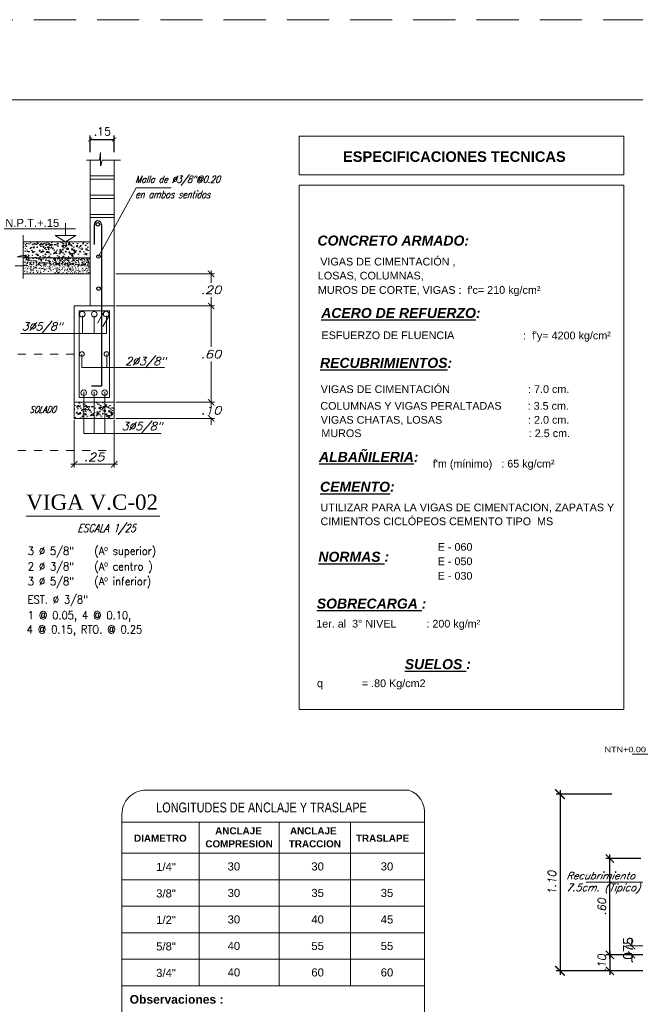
# Model space of a CAD drawing. Header units: metres. Extents: x -11 to 490, y -19 to 215.
# Tile 28 of 73: x 25.92 to 33.59, y 11.65 to 23.91. Entities that reach past the tile are written whole.
import ezdxf
from ezdxf.enums import TextEntityAlignment as Align

# ---------------------------------------------------------------- set-up
doc = ezdxf.new("R2010")
doc.units = ezdxf.units.M
for name, pattern in [('ACAD_ISO02W100', [15, 12, -3]), ('CENTER2', [28.575, 19.05, -3.175, 3.175, -3.175]), ('CONTINUA', [0]), ('DASHED', [19.05, 12.7, -6.35]), ('HIDDEN', [0.375, 0.25, -0.125])]:
    doc.linetypes.add(name, pattern=pattern)
for name, color, linetype in [('Cimentación Corte', 2, 'Continuous'), ('LAYER3', 3, 'Continuous'), ('LAYER5', 5, 'Continuous'), ('LAYER8', 21, 'Continuous'), ('Muros', 4, 'Continuous'), ('VIGAS', 2, 'Continuous'), ('VPORTS', 7, 'Continuous')]:
    doc.layers.add(name, color=color, linetype=linetype)
for name, color, linetype, lineweight in [('LAYER2', 1, 'Continuous', 20), ('Layer4', 4, 'Continuous', 25), ('Lpunt', 1, 'ACAD_ISO02W100', 9), ('MURO OK', 5, 'Continuous', 80), ('Pluma 0.2', 252, 'Continuous', 20), ('pluma 2 segmentada', 2, 'ACAD_ISO02W100', 20), ('Pluma Nº 0.1', 1, 'Continuous', 9), ('TEXTO', 14, 'Continuous', 40), ('Textos', 7, 'Continuous', 0), ('TOMACORRIENTE', 40, 'Continuous', 25)]:
    doc.layers.add(name, color=color, linetype=linetype, lineweight=lineweight)
doc.layers.add('no se imprime', color=8, linetype='DASHED', plot=False)
doc.styles.add('AMBIENTES', font='swissel.ttf')
doc.styles.add('ARIALNEG', font='arialbd.ttf')
doc.styles.add('ARIALREG', font='arial.ttf')
doc.styles.add('DUTCH801XBDBT', font='dutcheb.ttf')
doc.styles.add('INDICACIONES', font='romans.shx', dxfattribs={"width": 1.2, "oblique": 15})
doc.styles.add('LETRA1', font='romans.shx')
doc.styles.add('SIMPLEX', font='simplex.shx', dxfattribs={"oblique": 10})
doc.styles.add('STYLE5', font='romans.shx', dxfattribs={"width": 0.8})
doc.styles.add('SWISSLI', font='swissli.ttf')
doc.styles.add('TEXTO', font='romans.shx', dxfattribs={"height": 0.08})
doc.styles.add('TEXTOS', font='arial.ttf', dxfattribs={"height": 0.15})
doc.dimstyles.new('ALIG', dxfattribs={"dimtxt": 0.08, "dimasz": 0.12, "dimexe": 0.05, "dimexo": 0.1, "dimgap": 0.05, "dimtad": 2, "dimzin": 4, "dimdsep": 46, "dimtxsty": 'TEXTO', "dimblk1": 'DOTSMALL', "dimblk2": 'DOTSMALL', "dimsah": 1, "dimcen": 0.09, "dimclrd": 2, "dimclre": 2, "dimclrt": 3, "dimadec": 0, "dimazin": 0, "dimtfac": 1, "dimtix": 1, "dimtmove": 0, "dimatfit": 0, "dimldrblk": 'DOTSMALL', "dimfxl": 1, "dimtolj": 1, "dimtzin": 0, "dimarcsym": 0})
doc.dimstyles.new('Copy of modificado', dxfattribs={"dimscale": 1.3975, "dimtxt": 0.09, "dimasz": 0.062, "dimexe": 0.05, "dimexo": 0.05, "dimgap": 0.05, "dimtad": 2, "dimzin": 4, "dimdsep": 46, "dimtxsty": 'Standard', "dimblk": 'ARCHTICK', "dimcen": 0.107, "dimdle": 0.0005, "dimclrd": 8, "dimclre": 8, "dimclrt": 3, "dimaunit": 1, "dimadec": 0, "dimazin": 0, "dimtfac": 1, "dimtofl": 0, "dimtmove": 2, "dimatfit": 2, "dimldrblk": 'ARCHTICK', "dimfxl": 1, "dimtolj": 1, "dimtzin": 0, "dimlwd": 5, "dimlwe": 5, "dimarcsym": 0})
doc.dimstyles.new('COTAS', dxfattribs={"dimtxt": 0.1, "dimasz": 0.05, "dimexe": 0.05, "dimexo": 0.1, "dimgap": 0.05, "dimtad": 1, "dimtih": 1, "dimtoh": 1, "dimzin": 5, "dimdsep": 46, "dimtxsty": 'LETRA1', "dimblk1": 'ARCHTICK', "dimblk2": 'ARCHTICK', "dimsah": 1, "dimcen": 0.05, "dimclrd": 8, "dimclre": 8, "dimclrt": 3, "dimadec": 0, "dimazin": 0, "dimtfac": 1, "dimtmove": 0, "dimatfit": 3, "dimldrblk": 'ARCHTICK', "dimfxl": 1, "dimtolj": 1, "dimtzin": 1, "dimarcsym": 0})
doc.dimstyles.new('PLANTA-25', dxfattribs={"dimtxt": 0.085, "dimasz": 0.045, "dimexe": 0.04, "dimexo": 0.02, "dimgap": 0.018, "dimtad": 1, "dimtih": 1, "dimtoh": 1, "dimlfac": 0.5, "dimzin": 4, "dimdsep": 46, "dimtxsty": 'INDICACIONES', "dimblk": 'ARCHTICK', "dimcen": 0, "dimdle": 0.04, "dimclrd": 1, "dimclre": 1, "dimclrt": 3, "dimadec": 0, "dimazin": 0, "dimtfac": 1, "dimtmove": 2, "dimatfit": 3, "dimfxl": 1, "dimtolj": 1, "dimtzin": 4, "dimlwd": 5, "dimlwe": 5, "dimarcsym": 0})

# ---------------------------------------------------------------- blocks, each defined once
blk = doc.blocks.new('_ARCHTICK')
at = {"color": 0, "linetype": 'ByBlock', "const_width": 0.15}
blk.add_lwpolyline([(-0.5, -0.5), (0.5, 0.5)], dxfattribs=at)
blk = doc.blocks.new('*D453')
at = {"color": 8, "linetype": 'Continuous', "lineweight": -2, "ltscale": 0.5, "transparency": 16777216}
for p, q in [((33.825, 12.268), (33.22, 12.268)), ((33.27, 12.318), (33.27, 12.018)), ((33.825, 12.068), (33.22, 12.068))]:
    blk.add_line(p, q, dxfattribs=at)
at = {"layer": 'Defpoints', "color": 0, "linetype": 'Continuous', "lineweight": 5, "ltscale": 0.5, "transparency": 16777216}
for p in [(33.875, 12.268), (33.27, 12.068), (33.875, 12.068)]:
    blk.add_point(p, dxfattribs=at)
at = {"color": 8, "linetype": 'Continuous', "lineweight": -2, "ltscale": 0.5, "transparency": 16777216, "xscale": 0.1, "yscale": 0.1, "zscale": 0.1}
for p, rotation in [((33.27, 12.268), 90), ((33.27, 12.068), 270)]:
    blk.add_blockref('_ARCHTICK', p, dxfattribs=dict(at, rotation=rotation))
at = {"color": 3, "linetype": 'Continuous', "ltscale": 0.5, "transparency": 16777216, "insert": (33.17, 12.168), "char_height": 0.1, "attachment_point": 5, "rotation": 90, "style": 'SIMPLEX'}
blk.add_mtext('\\A1;.10', dxfattribs=at)
blk = doc.blocks.new('_DOTSMALL')
at = {"color": 0, "linetype": 'ByBlock', "const_width": 0.5}
blk.add_lwpolyline([(-0.0625, 0, 1), (0.0625, 0, 1)], format="xyb", close=True, dxfattribs=at)
blk = doc.blocks.new('*D454')
at = {"color": 8, "linetype": 'Continuous', "lineweight": -2, "ltscale": 0.5, "transparency": 16777216}
for p, q in [((33.27, 12.218), (33.27, 13.518)), ((33.657, 13.468), (33.22, 13.468)), ((33.657, 12.268), (33.22, 12.268))]:
    blk.add_line(p, q, dxfattribs=at)
at = {"layer": 'Defpoints', "color": 0, "linetype": 'Continuous', "lineweight": 5, "ltscale": 0.5, "transparency": 16777216}
for p in [(33.27, 13.468), (33.707, 13.468), (33.707, 12.268)]:
    blk.add_point(p, dxfattribs=at)
at = {"color": 8, "linetype": 'Continuous', "lineweight": -2, "ltscale": 0.5, "transparency": 16777216, "xscale": 0.1, "yscale": 0.1, "zscale": 0.1}
for p, rotation in [((33.27, 13.468), 90), ((33.27, 12.268), 270)]:
    blk.add_blockref('_ARCHTICK', p, dxfattribs=dict(at, rotation=rotation))
at = {"color": 3, "linetype": 'Continuous', "ltscale": 0.5, "transparency": 16777216, "insert": (33.17, 12.868), "char_height": 0.1, "attachment_point": 5, "rotation": 90, "style": 'SIMPLEX'}
blk.add_mtext('\\A1;.60', dxfattribs=at)
blk = doc.blocks.new('*D478')
at = {"layer": 'Defpoints', "color": 0, "linetype": 'Continuous', "lineweight": 5, "transparency": 16777216}
for p in [(33.542, 12.268), (33.832, 12.379), (33.832, 12.268)]:
    blk.add_point(p, dxfattribs=at)
at = {"layer": 'TOMACORRIENTE', "color": 8, "linetype": 'Continuous', "lineweight": 5, "transparency": 16777216}
for p, q in [((33.542, 12.379), (33.542, 12.466)), ((33.763, 12.379), (33.472, 12.379)), ((33.763, 12.268), (33.472, 12.268)), ((33.542, 12.268), (33.542, 12.181))]:
    blk.add_line(p, q, dxfattribs=at)
at = {"layer": 'TOMACORRIENTE', "color": 8, "linetype": 'Continuous', "lineweight": 5, "transparency": 16777216, "xscale": 0.08664499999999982, "yscale": 0.08664499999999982, "zscale": 0.08664499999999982}
for p, rotation in [((33.542, 12.379), 270), ((33.542, 12.268), 90)]:
    blk.add_blockref('_ARCHTICK', p, dxfattribs=dict(at, rotation=rotation))
at = {"layer": 'TOMACORRIENTE', "color": 3, "linetype": 'Continuous', "lineweight": 5, "transparency": 16777216, "insert": (33.498, 12.324), "char_height": 0.1258, "attachment_point": 5, "rotation": 90}
blk.add_mtext('\\A1;.075', dxfattribs=at)
blk = doc.blocks.new('*D457')
at = {"color": 8, "linetype": 'Continuous', "lineweight": -2, "ltscale": 0.5, "transparency": 16777216}
for p, q in [((33.296, 14.268), (32.599, 14.268)), ((32.649, 14.318), (32.649, 12.018)), ((33.296, 12.068), (32.599, 12.068))]:
    blk.add_line(p, q, dxfattribs=at)
at = {"layer": 'Defpoints', "color": 0, "linetype": 'Continuous', "lineweight": 5, "ltscale": 0.5, "transparency": 16777216}
for p in [(33.346, 14.268), (32.649, 12.068), (33.346, 12.068)]:
    blk.add_point(p, dxfattribs=at)
at = {"color": 8, "linetype": 'Continuous', "lineweight": -2, "ltscale": 0.5, "transparency": 16777216, "xscale": 0.12, "yscale": 0.12, "zscale": 0.12}
for p, rotation in [((32.649, 14.268), 90), ((32.649, 12.068), 270)]:
    blk.add_blockref('_ARCHTICK', p, dxfattribs=dict(at, rotation=rotation))
at = {"color": 3, "linetype": 'Continuous', "ltscale": 0.5, "transparency": 16777216, "insert": (32.549, 13.168), "char_height": 0.1, "attachment_point": 5, "rotation": 90, "style": 'SIMPLEX'}
blk.add_mtext('\\A1;1.10', dxfattribs=at)
blk = doc.blocks.new('*D420')
at = {"layer": 'Defpoints', "color": 0, "linetype": 'Continuous', "lineweight": 5, "transparency": 16777216}
for p in [(27.098, 22.422), (26.798, 22.165), (27.098, 22.165)]:
    blk.add_point(p, dxfattribs=at)
at = {"layer": 'LAYER8', "color": 8, "linetype": 'Continuous', "lineweight": -2, "transparency": 16777216}
for p, q in [((26.798, 22.265), (26.798, 22.472)), ((27.098, 22.265), (27.098, 22.472)), ((26.798, 22.422), (27.098, 22.422))]:
    blk.add_line(p, q, dxfattribs=at)
at = {"layer": 'LAYER8', "color": 8, "linetype": 'Continuous', "lineweight": -2, "transparency": 16777216, "xscale": 0.05, "yscale": 0.05, "zscale": 0.05, "rotation": 180}
blk.add_blockref('_ARCHTICK', (26.798, 22.422), dxfattribs=at)
at = {"layer": 'LAYER8', "color": 8, "linetype": 'Continuous', "lineweight": -2, "transparency": 16777216, "xscale": 0.05, "yscale": 0.05, "zscale": 0.05}
blk.add_blockref('_ARCHTICK', (27.098, 22.422), dxfattribs=at)
at = {"layer": 'LAYER8', "color": 3, "linetype": 'Continuous', "transparency": 16777216, "insert": (26.948, 22.522), "char_height": 0.1, "attachment_point": 5, "style": 'LETRA1'}
blk.add_mtext('\\A1;.15', dxfattribs=at)
blk = doc.blocks.new('*D411')
at = {"layer": 'Defpoints', "color": 0, "lineweight": 5, "ltscale": 0.25, "transparency": 16777216}
for p in [(26.598, 18.948), (27.098, 18.948), (27.098, 18.377)]:
    blk.add_point(p, dxfattribs=at)
at = {"layer": 'Pluma Nº 0.1', "color": 1, "lineweight": 5, "ltscale": 0.25, "transparency": 16777216}
for p, q in [((26.598, 18.928), (26.598, 18.337)), ((27.098, 18.928), (27.098, 18.337)), ((26.558, 18.377), (27.138, 18.377))]:
    blk.add_line(p, q, dxfattribs=at)
at = {"layer": 'Pluma Nº 0.1', "color": 1, "lineweight": 5, "ltscale": 0.25, "transparency": 16777216, "xscale": 0.08, "yscale": 0.08, "zscale": 0.08, "rotation": 180}
blk.add_blockref('_ARCHTICK', (26.598, 18.377), dxfattribs=at)
at = {"layer": 'Pluma Nº 0.1', "color": 1, "lineweight": 5, "ltscale": 0.25, "transparency": 16777216, "xscale": 0.08, "yscale": 0.08, "zscale": 0.08}
blk.add_blockref('_ARCHTICK', (27.098, 18.377), dxfattribs=at)
at = {"layer": 'Pluma Nº 0.1', "color": 3, "ltscale": 0.25, "transparency": 16777216, "insert": (26.848, 18.467), "char_height": 0.1, "attachment_point": 5, "style": 'INDICACIONES'}
blk.add_mtext('\\A1;.25', dxfattribs=at)
blk = doc.blocks.new('*D412')
at = {"layer": 'Defpoints', "color": 0, "lineweight": 5, "ltscale": 0.25, "transparency": 16777216}
for p in [(27.098, 19.148), (28.304, 19.148), (27.098, 18.948)]:
    blk.add_point(p, dxfattribs=at)
at = {"layer": 'Pluma Nº 0.1', "color": 1, "lineweight": 5, "ltscale": 0.25, "transparency": 16777216}
for p, q in [((27.118, 19.148), (28.344, 19.148)), ((28.304, 19.148), (28.304, 19.228)), ((28.304, 19.148), (28.304, 19.138)), ((27.118, 18.948), (28.344, 18.948)), ((28.304, 18.948), (28.304, 18.958)), ((28.304, 18.948), (28.304, 18.868))]:
    blk.add_line(p, q, dxfattribs=at)
at = {"layer": 'Pluma Nº 0.1', "color": 1, "lineweight": 5, "ltscale": 0.25, "transparency": 16777216, "xscale": 0.08, "yscale": 0.08, "zscale": 0.08}
for p, rotation in [((28.304, 19.148), 270), ((28.304, 18.948), 90)]:
    blk.add_blockref('_ARCHTICK', p, dxfattribs=dict(at, rotation=rotation))
at = {"layer": 'Pluma Nº 0.1', "color": 3, "ltscale": 0.25, "transparency": 16777216, "insert": (28.304, 19.048), "char_height": 0.1, "attachment_point": 5, "style": 'INDICACIONES'}
blk.add_mtext('\\A1;.10', dxfattribs=at)
blk = doc.blocks.new('*D413')
at = {"layer": 'Defpoints', "color": 0, "lineweight": 5, "ltscale": 0.25, "transparency": 16777216}
for p in [(27.098, 20.348), (28.304, 20.348), (27.098, 19.148)]:
    blk.add_point(p, dxfattribs=at)
at = {"layer": 'Pluma Nº 0.1', "color": 1, "lineweight": 5, "ltscale": 0.25, "transparency": 16777216}
for p, q in [((28.304, 20.388), (28.304, 19.838)), ((27.118, 20.348), (28.344, 20.348)), ((28.304, 19.108), (28.304, 19.658)), ((27.118, 19.148), (28.344, 19.148))]:
    blk.add_line(p, q, dxfattribs=at)
at = {"layer": 'Pluma Nº 0.1', "color": 1, "lineweight": 5, "ltscale": 0.25, "transparency": 16777216, "xscale": 0.08, "yscale": 0.08, "zscale": 0.08}
for p, rotation in [((28.304, 20.348), 90), ((28.304, 19.148), 270)]:
    blk.add_blockref('_ARCHTICK', p, dxfattribs=dict(at, rotation=rotation))
at = {"layer": 'Pluma Nº 0.1', "color": 3, "ltscale": 0.25, "transparency": 16777216, "insert": (28.304, 19.748), "char_height": 0.1, "attachment_point": 5, "style": 'INDICACIONES'}
blk.add_mtext('\\A1;.60', dxfattribs=at)
blk = doc.blocks.new('*D414')
at = {"layer": 'Defpoints', "color": 0, "lineweight": 5, "ltscale": 0.25, "transparency": 16777216}
for p in [(27.098, 20.748), (28.304, 20.748), (27.098, 20.348)]:
    blk.add_point(p, dxfattribs=at)
at = {"layer": 'Pluma Nº 0.1', "color": 1, "lineweight": 5, "ltscale": 0.25, "transparency": 16777216}
for p, q in [((27.118, 20.748), (28.344, 20.748)), ((28.304, 20.788), (28.304, 20.638)), ((28.304, 20.308), (28.304, 20.458)), ((27.118, 20.348), (28.344, 20.348))]:
    blk.add_line(p, q, dxfattribs=at)
at = {"layer": 'Pluma Nº 0.1', "color": 1, "lineweight": 5, "ltscale": 0.25, "transparency": 16777216, "xscale": 0.08, "yscale": 0.08, "zscale": 0.08}
for p, rotation in [((28.304, 20.748), 90), ((28.304, 20.348), 270)]:
    blk.add_blockref('_ARCHTICK', p, dxfattribs=dict(at, rotation=rotation))
at = {"layer": 'Pluma Nº 0.1', "color": 3, "ltscale": 0.25, "transparency": 16777216, "insert": (28.304, 20.548), "char_height": 0.1, "attachment_point": 5, "style": 'INDICACIONES'}
blk.add_mtext('\\A1;.20', dxfattribs=at)

msp = doc.modelspace()

# ---------------------------------------------------------------- hatches: boundary and pattern name
at = {"layer": 'VIGAS', "linetype": 'Continuous', "lineweight": 5}
h = msp.add_hatch(dxfattribs=at)
h.set_pattern_fill('AR-CONC', color=8, scale=0.0008, angle=45, style=0)
h.set_pattern_definition([(85, (258.01009, 107.5173), (-0.11207572, 0.094042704), [0.01524, -0.16764]), (140, (258.01009, 107.5173), (0.12801431, 0.088141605), [0.012192, -0.134112]), (34.549, (258.00075, 107.52514), (0.01593773, 0.18218419), [0.012952, -0.142472]), (88.8158, (258.03882, 107.54604), (-0.1771282, 0.12956273), [0.02286, -0.25146]), (38.3644, (258.02406, 107.55684), (0.00566892, 0.27426115), [0.019428, -0.213708]), (143.816, (258.03882, 107.54604), (0.00566846, 0.2742611), [0.018288, -0.201168]), (114, (258.01727, 107.55322), (-0.14361644, 0.027916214), [0.01524, -0.16764]), (169, (258.01727, 107.55322), (0.06923194, 0.139152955), [0.012192, -0.134112]), (63.5486, (258.0053, 107.55555), (-0.07438403, 0.167069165), [0.012952, -0.142472]), (97.5, (258.010087, 107.5173), (0.046084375, 0.049578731), [0, -0.1324864, 0, -0.136144, 0, -0.13462]), (127.5, (258.01009, 107.5173), (0.018871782, 0.0944696), [0, -0.0776224, 0, -0.1294384, 0, -0.051308]), (167.5, (258.04213, 107.48526), (-0.07994229, 0.073460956), [0, -0.0508, 0, -0.158496, 0, -0.210312]), (177.5, (258.0565, 107.47089), (-0.069411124, 0.098177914), [0, -0.06604, 0, -0.1052576, 0, -0.149352])])
h.paths.add_polyline_path([(25.961, 20.948), (25.961, 21.148), (26.598, 21.148), (26.598, 20.948)])
h = msp.add_hatch(dxfattribs=at)
h.set_pattern_fill('AR-CONC', color=8, scale=0.0008, angle=45, style=0)
h.set_pattern_definition([(85, (258.18812, 107.5173), (-0.11207572, 0.094042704), [0.01524, -0.16764]), (140, (258.18812, 107.5173), (0.12801431, 0.088141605), [0.012192, -0.134112]), (34.549, (258.17878, 107.52514), (0.01593773, 0.18218419), [0.012952, -0.142472]), (88.8158, (258.21685, 107.54604), (-0.1771282, 0.12956273), [0.02286, -0.25146]), (38.3644, (258.2021, 107.55684), (0.00566892, 0.27426115), [0.019428, -0.213708]), (143.816, (258.21685, 107.54604), (0.00566846, 0.2742611), [0.018288, -0.201168]), (114, (258.1953, 107.55322), (-0.14361644, 0.027916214), [0.01524, -0.16764]), (169, (258.1953, 107.55322), (0.06923194, 0.139152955), [0.012192, -0.134112]), (63.5486, (258.18333, 107.55555), (-0.07438403, 0.167069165), [0.012952, -0.142472]), (97.5, (258.18812, 107.5173), (0.046084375, 0.049578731), [0, -0.1324864, 0, -0.136144, 0, -0.13462]), (127.5, (258.18812, 107.5173), (0.018871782, 0.0944696), [0, -0.0776224, 0, -0.1294384, 0, -0.051308]), (167.5, (258.22016, 107.48526), (-0.07994229, 0.073460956), [0, -0.0508, 0, -0.158496, 0, -0.210312]), (177.5, (258.23453, 107.47089), (-0.069411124, 0.098177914), [0, -0.06604, 0, -0.1052576, 0, -0.149352])])
h.paths.add_polyline_path([(26.139, 20.948), (26.139, 21.148), (26.776, 21.148), (26.776, 20.948)])
h = msp.add_hatch(dxfattribs=at)
h.set_pattern_fill('AR-SAND', color=8, scale=0.001, angle=45, style=0)
h.set_pattern_definition([(97.5, (258.010087, 107.80787), (0.035738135, 0.033475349), [0, -0.038608, 0, -0.04318, 0, -0.041275]), (127.5, (258.01009, 107.80787), (0.018901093, 0.082473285), [0, -0.020828, 0, -0.034798, 0, -0.013335]), (167.5, (258.03218, 107.78578), (-0.0558299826, 0.056033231), [0, -0.0127, 0, -0.04572, 0, -0.05969]), (177.5, (258.03218, 107.78578), (-0.03822811, 0.069755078), [0, -0.00635, 0, -0.029972, 0, -0.03429])])
h.paths.add_polyline_path([(26.798, 20.948), (26.798, 20.848), (25.963, 20.848), (25.98, 20.95)])
h = msp.add_hatch(dxfattribs=at)
h.set_pattern_fill('AR-SAND', color=8, scale=0.001, angle=45, style=0)
h.set_pattern_definition([(97.5, (258.010087, 107.73502), (0.035738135, 0.033475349), [0, -0.038608, 0, -0.04318, 0, -0.041275]), (127.5, (258.01009, 107.73502), (0.018901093, 0.082473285), [0, -0.020828, 0, -0.034798, 0, -0.013335]), (167.5, (258.03218, 107.712927), (-0.0558299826, 0.056033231), [0, -0.0127, 0, -0.04572, 0, -0.05969]), (177.5, (258.03218, 107.71293), (-0.03822811, 0.069755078), [0, -0.00635, 0, -0.029972, 0, -0.03429])])
h.paths.add_polyline_path([(26.798, 20.875), (26.798, 20.775), (25.963, 20.775), (25.98, 20.877)])
at = {"layer": 'VPORTS', "linetype": 'CONTINUA', "lineweight": 9}
h = msp.add_hatch(dxfattribs=at)
h.set_pattern_fill('AR-CONC', color=8, scale=0.0008, angle=45, style=0)
h.set_pattern_definition([(85, (258.47189, 105.49963), (-0.11207572, 0.094042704), [0.01524, -0.16764]), (140, (258.47189, 105.49963), (0.12801431, 0.088141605), [0.012192, -0.134112]), (34.549, (258.46255, 105.50747), (0.01593773, 0.18218419), [0.012952, -0.142472]), (88.8158, (258.50063, 105.52837), (-0.1771282, 0.12956273), [0.02286, -0.25146]), (38.3644, (258.48587, 105.53917), (0.00566892, 0.27426115), [0.019428, -0.213708]), (143.816, (258.50063, 105.52837), (0.00566846, 0.2742611), [0.018288, -0.201168]), (114, (258.47907, 105.53555), (-0.14361644, 0.027916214), [0.01524, -0.16764]), (169, (258.47907, 105.53555), (0.06923194, 0.139152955), [0.012192, -0.134112]), (63.5486, (258.4671, 105.53788), (-0.07438403, 0.167069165), [0.012952, -0.142472]), (97.5, (258.47189, 105.499633), (0.046084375, 0.049578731), [0, -0.1324864, 0, -0.136144, 0, -0.13462]), (127.5, (258.47189, 105.49963), (0.018871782, 0.0944696), [0, -0.0776224, 0, -0.1294384, 0, -0.051308]), (167.5, (258.50393, 105.46759), (-0.07994229, 0.073460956), [0, -0.0508, 0, -0.158496, 0, -0.210312]), (177.5, (258.5183, 105.45322), (-0.069411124, 0.098177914), [0, -0.06604, 0, -0.1052576, 0, -0.149352])])
h.paths.add_polyline_path([(26.598, 19.148), (26.598, 18.948), (27.098, 18.948), (27.098, 19.148)])
h = msp.add_hatch(dxfattribs=at)
h.set_pattern_fill('AR-CONC', color=8, scale=0.0008, angle=45, style=0)
h.set_pattern_definition([(85, (258.64992, 105.49963), (-0.11207572, 0.094042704), [0.01524, -0.16764]), (140, (258.64992, 105.49963), (0.12801431, 0.088141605), [0.012192, -0.134112]), (34.549, (258.64058, 105.50747), (0.01593773, 0.18218419), [0.012952, -0.142472]), (88.8158, (258.67866, 105.52837), (-0.1771282, 0.12956273), [0.02286, -0.25146]), (38.3644, (258.6639, 105.53917), (0.00566892, 0.27426115), [0.019428, -0.213708]), (143.816, (258.67866, 105.52837), (0.00566846, 0.2742611), [0.018288, -0.201168]), (114, (258.6571, 105.53555), (-0.14361644, 0.027916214), [0.01524, -0.16764]), (169, (258.6571, 105.53555), (0.06923194, 0.139152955), [0.012192, -0.134112]), (63.5486, (258.64514, 105.53788), (-0.07438403, 0.167069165), [0.012952, -0.142472]), (97.5, (258.64992, 105.499633), (0.046084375, 0.049578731), [0, -0.1324864, 0, -0.136144, 0, -0.13462]), (127.5, (258.64992, 105.49963), (0.018871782, 0.0944696), [0, -0.0776224, 0, -0.1294384, 0, -0.051308]), (167.5, (258.68196, 105.46759), (-0.07994229, 0.073460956), [0, -0.0508, 0, -0.158496, 0, -0.210312]), (177.5, (258.69633, 105.45322), (-0.069411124, 0.098177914), [0, -0.06604, 0, -0.1052576, 0, -0.149352])])
h.paths.add_polyline_path([(26.601, 18.948), (27.098, 18.948), (27.098, 19.13), (26.601, 19.13)])

# ---------------------------------------------------------------- linework, layer by layer
at = {"color": 2, "linetype": 'Continuous', "lineweight": 5}
for p, q in [((26.974, 20.286), (26.889, 20.132)), ((27.036, 20.233), (26.954, 20.093))]:
    msp.add_line(p, q, dxfattribs=at)
at = {"color": 3, "linetype": 'Continuous', "lineweight": 5}
msp.add_lwpolyline([(27.098, 19.148), (27.098, 20.348), (26.598, 20.348), (26.598, 19.148)], close=True, dxfattribs=at)
at = {"color": 2, "linetype": 'Continuous', "lineweight": 5}
msp.add_lwpolyline([(27.036, 19.21), (27.036, 20.286), (26.66, 20.286), (26.66, 19.21)], close=True, dxfattribs=at)
at = {"color": 4, "linetype": 'Continuous', "lineweight": 5}
for centre, radius in [((26.699, 20.246), 0.0345), ((26.848, 20.245), 0.0345), ((26.997, 20.247), 0.0345), ((26.695, 19.749), 0.0293), ((27, 19.749), 0.0296), ((26.717, 19.267), 0.0345), ((26.848, 19.267), 0.0345), ((26.978, 19.268), 0.0345)]:
    msp.add_circle(centre, radius, dxfattribs=at)
at = {"layer": 'Cimentación Corte', "color": 5}
for p, q in [((26.849, 21.364), (26.849, 21.114)), ((26.849, 21.364), (26.849, 21.114)), ((26.937, 21.364), (26.937, 19.351)), ((26.937, 19.351), (26.815, 19.351))]:
    msp.add_line(p, q, dxfattribs=at)
msp.add_arc((26.893, 21.364), 0.0437, 0, 180, dxfattribs=at)
at = {"layer": 'Layer4', "color": 9, "lineweight": 9}
for p, q in [((29.4, 22.461), (29.4, 21.98)), ((33.444, 22.461), (29.4, 22.461)), ((33.444, 22.461), (33.444, 21.98)), ((33.444, 21.98), (29.4, 21.98)), ((29.4, 21.851), (29.4, 15.323)), ((33.444, 21.851), (29.4, 21.851)), ((33.444, 21.851), (33.444, 15.323)), ((29.4, 15.323), (33.444, 15.323))]:
    msp.add_line(p, q, dxfattribs=at)
at = {"layer": 'LAYER5', "color": 4, "linetype": 'Continuous'}
for centre in [(26.893, 21.364), (26.902, 20.964), (26.902, 20.564)]:
    msp.add_circle(centre, 0.0224, dxfattribs=at)
at = {"layer": 'Lpunt', "color": 8, "linetype": 'HIDDEN', "lineweight": 0, "ltscale": 0.3}
msp.add_lwpolyline([(26.598, 19.748), (25.098, 19.748), (25.098, 18.548), (27.098, 18.548), (27.098, 18.948)], dxfattribs=at)
at = {"layer": 'MURO OK', "color": 1, "linetype": 'Continuous', "lineweight": 5}
msp.add_line((33.546, 14.765), (34.305, 14.765), dxfattribs=at)
at = {"layer": 'Muros', "color": 8, "linetype": 'CONTINUA', "lineweight": 5}
for p, q in [((28.155, 11.883), (28.155, 13.918)), ((29.15, 13.918), (29.15, 11.883)), ((30.038, 11.883), (30.038, 13.918)), ((27.193, 13.203), (30.962, 13.203)), ((27.193, 12.873), (30.962, 12.873)), ((27.193, 12.543), (30.962, 12.543)), ((27.193, 12.213), (30.962, 12.213))]:
    msp.add_line(p, q, dxfattribs=at)
at = {"layer": 'no se imprime', "color": 251, "linetype": 'HIDDEN', "lineweight": 5, "ltscale": 2.1}
msp.add_lwpolyline([(-3.828, -6.587), (-3.828, 23.913), (39.172, 23.913), (39.172, -6.587)], close=True, dxfattribs=at)
at = {"layer": 'Pluma 0.2', "color": 4, "ltscale": 0.5}
msp.add_lwpolyline([(-2.828, 22.913), (38.172, 22.913), (38.172, -5.587), (-2.828, -5.587)], close=True, dxfattribs=at)
at = {"layer": 'pluma 2 segmentada', "color": 1, "lineweight": 13, "ltscale": 0.13}
msp.add_lwpolyline([(26.902, 20.964), (27.371, 21.819), (27.804, 21.819)], dxfattribs=at)
at = {"layer": 'Textos', "color": 9, "linetype": 'CONTINUA', "lineweight": 13}
for p, q in [((27.193, 13.918), (30.962, 13.918)), ((27.193, 13.533), (30.962, 13.533)), ((27.193, 11.883), (30.962, 11.883))]:
    msp.add_line(p, q, dxfattribs=at)
msp.add_lwpolyline([(27.493, 14.319), (30.766, 14.319, -0.344471), (30.962, 14.019), (30.962, 11.139, -0.418511), (30.612, 10.731), (27.543, 10.731, -0.400913), (27.193, 11.139), (27.193, 14.019, -0.414214)], format="xyb", close=True, dxfattribs=at)
at = {"layer": 'TOMACORRIENTE', "color": 8, "linetype": 'Continuous', "lineweight": 5}
msp.add_line((32.969, 13.172), (34.122, 13.172), dxfattribs=at)
at = {"layer": 'VIGAS', "color": 152, "linetype": 'Continuous', "lineweight": 5}
for p, q in [((26.49, 21.38), (26.49, 21.225)), ((25.728, 21.307), (26.615, 21.307)), ((26.49, 21.148), (26.362, 21.225)), ((26.618, 21.225), (26.362, 21.225)), ((26.49, 21.148), (26.618, 21.225)), ((26.002, 17.731), (27.665, 17.731))]:
    msp.add_line(p, q, dxfattribs=at)
at = {"layer": 'VIGAS', "color": 251, "linetype": 'Continuous', "lineweight": 5}
for p, q in [((26.701, 20.223), (26.701, 20.007)), ((26.848, 20.224), (26.848, 20.007)), ((27, 20.223), (27, 20.007)), ((27, 20.007), (25.93, 20.007)), ((26.695, 19.749), (26.695, 19.58)), ((27.004, 19.749), (27.004, 19.58)), ((26.695, 19.58), (27.723, 19.58)), ((26.718, 19.277), (26.718, 18.758)), ((26.848, 19.277), (26.848, 18.758)), ((26.98, 19.277), (26.98, 18.758)), ((26.718, 18.758), (27.683, 18.758))]:
    msp.add_line(p, q, dxfattribs=at)
at = {"layer": 'VIGAS', "color": 2, "linetype": 'Continuous', "lineweight": 18}
msp.add_lwpolyline([(26.598, 19.148), (27.098, 19.148), (27.098, 18.948), (26.598, 18.948)], close=True, dxfattribs=at)
at = {"layer": 'VIGAS', "color": 8, "linetype": 'Continuous', "lineweight": 5}
for centre, radius in [((26.056, 21.132), 0.00148), ((26.142, 21.13), 0.0064), ((26.225, 21.128), 0.00246), ((26.248, 21.113), 0.0104), ((26.318, 21.135), 0.00287), ((26.394, 21.124), 0.00591), ((26.452, 21.131), 0.00203), ((26.499, 21.132), 0.00421), ((26.547, 21.125), 0.00148), ((25.969, 21.084), 0.00311), ((25.992, 21.064), 0.00203), ((26.011, 21.044), 0.00246), ((26.027, 20.983), 0.00197), ((26.072, 21.038), 0.00421), ((26.076, 20.979), 0.00246), ((26.141, 20.983), 0.00802), ((26.215, 21.08), 0.00443), ((26.242, 20.991), 0.00542), ((26.298, 21.071), 0.00197), ((26.344, 21), 0.00406), ((26.347, 21.045), 0.00246), ((26.423, 21.043), 0.00443), ((26.493, 21.025), 0.00551), ((26.517, 21.061), 0.0123), ((26.574, 21.053), 0.00951), ((26.581, 20.968), 0.00406), ((26.581, 20.968), 0.00406), ((26.601, 21.043), 0.00443), ((26.671, 21.025), 0.00551), ((26.695, 21.061), 0.0123), ((26.752, 21.053), 0.00951), ((26.033, 20.939), 0.00305), ((26.033, 20.918), 0.00305), ((26.047, 20.888), 0.00179), ((26.047, 20.867), 0.00179), ((26.088, 20.887), 0.00087), ((26.088, 20.866), 0.00087), ((26.152, 20.922), 0.00152), ((26.154, 20.945), 0.00152), ((26.154, 20.922), 0.00152), ((26.154, 20.879), 0.00152), ((26.159, 20.936), 0.00229), ((26.159, 20.87), 0.00229), ((26.174, 20.962), 0.00265), ((26.174, 20.962), 0.00265), ((26.174, 20.962), 0.00265), ((26.174, 20.962), 0.00265), ((26.193, 20.931), 0.00174), ((26.193, 20.909), 0.00174), ((26.223, 20.939), 0.00131), ((26.223, 20.873), 0.00131), ((26.365, 20.939), 0.00305), ((26.365, 20.918), 0.00305), ((26.378, 20.888), 0.00179), ((26.378, 20.867), 0.00179), ((26.379, 20.897), 0.00087), ((26.379, 20.876), 0.00087), ((26.387, 20.945), 0.00152), ((26.387, 20.922), 0.00152), ((26.387, 20.879), 0.00152), ((26.392, 20.936), 0.00229), ((26.392, 20.87), 0.00229), ((26.419, 20.887), 0.00087), ((26.419, 20.866), 0.00087), ((26.425, 20.931), 0.00174), ((26.425, 20.909), 0.00174), ((26.444, 20.932), 0.00152), ((26.444, 20.889), 0.00152), ((26.444, 20.867), 0.00152), ((26.45, 20.946), 0.00229), ((26.45, 20.88), 0.00229), ((26.456, 20.939), 0.00131), ((26.456, 20.873), 0.00131), ((26.463, 20.963), 0.00295), ((26.463, 20.963), 0.00295), ((26.463, 20.963), 0.00295), ((26.483, 20.941), 0.00174), ((26.483, 20.919), 0.00174), ((26.485, 20.945), 0.00152), ((26.485, 20.922), 0.00152), ((26.485, 20.879), 0.00152), ((26.49, 20.936), 0.00229), ((26.49, 20.87), 0.00229), ((26.491, 20.95), 0.00152), ((26.491, 20.884), 0.00152), ((26.514, 20.949), 0.00131), ((26.514, 20.883), 0.00131), ((26.524, 20.931), 0.00174), ((26.524, 20.909), 0.00174), ((26.53, 20.962), 0.00246), ((26.53, 20.962), 0.00246), ((26.53, 20.962), 0.00246), ((26.549, 20.894), 0.00152), ((26.549, 20.873), 0.00152), ((26.555, 20.939), 0.00131), ((26.555, 20.873), 0.00131), ((26.581, 20.921), 0.00152), ((26.584, 20.912), 0.00152), ((26.628, 20.916), 0.00152), ((26.655, 20.895), 0.00152), ((26.694, 20.89), 0.00152), ((26.705, 20.919), 0.00152), ((26.73, 20.899), 0.00152), ((26.736, 20.862), 0.00152), ((26.758, 20.909), 0.00152), ((26.769, 20.938), 0.00152), ((26.777, 20.849), 0.00152), ((26.791, 20.936), 0.00152), ((26.012, 20.778), 0.00152), ((26.013, 20.766), 0.00152), ((26.053, 20.766), 0.00152), ((26.057, 20.833), 0.00305), ((26.081, 20.795), 0.00229), ((26.09, 20.766), 0.00152), ((26.106, 20.822), 0.00152), ((26.144, 20.766), 0.00152), ((26.18, 20.766), 0.00152), ((26.188, 20.813), 0.00229), ((26.277, 20.778), 0.00152), ((26.36, 20.758), 0.00152), ((26.361, 20.767), 0.00152), ((26.38, 20.778), 0.00152), ((26.392, 20.821), 0.00229), ((26.392, 20.766), 0.00152), ((26.401, 20.764), 0.00152), ((26.402, 20.754), 0.00152), ((26.42, 20.763), 0.00152), ((26.425, 20.794), 0.00174), ((26.444, 20.753), 0.00152), ((26.46, 20.764), 0.00152), ((26.505, 20.764), 0.00152), ((26.506, 20.792), 0.000763), ((26.514, 20.81), 0.00131), ((26.515, 20.753), 0.00152), ((26.524, 20.837), 0.00174), ((26.549, 20.821), 0.00152), ((26.549, 20.8), 0.00152), ((26.555, 20.8), 0.00131), ((26.555, 20.761), 0.00152), ((26.56, 20.814), 0.00152), ((26.565, 20.778), 0.00152), ((26.573, 20.754), 0.00152), ((26.58, 20.833), 0.000763), ((26.58, 20.76), 0.000763), ((26.603, 20.766), 0.00152), ((26.606, 20.778), 0.00152), ((26.63, 20.76), 0.00152), ((26.651, 20.758), 0.00152), ((26.67, 20.778), 0.00152), ((26.673, 20.758), 0.00152), ((26.706, 20.759), 0.00152), ((26.735, 20.76), 0.00152), ((26.747, 20.834), 0.00152), ((26.746, 20.815), 0.00152), ((26.746, 20.79), 0.00152), ((26.758, 20.77), 0.00152), ((26.777, 20.766), 0.00152), ((26.782, 20.794), 0.00152), ((26.783, 20.756), 0.00152), ((26.786, 20.838), 0.00152), ((26.788, 20.769), 0.00152)]:
    msp.add_circle(centre, radius, dxfattribs=at)
at = {"layer": 'VPORTS', "color": 8, "linetype": 'CONTINUA', "lineweight": 9}
for p, q in [((26.915, 22.165), (26.928, 22.26)), ((26.928, 22.26), (26.928, 22.091)), ((26.915, 22.165), (26.751, 22.165)), ((26.93, 22.091), (26.948, 22.165)), ((27.175, 22.165), (26.948, 22.165)), ((27.015, 22.165), (26.948, 22.165)), ((25.961, 21.229), (25.961, 20.982)), ((25.961, 20.982), (25.886, 20.961)), ((25.886, 20.961), (26.029, 20.961)), ((26.029, 20.961), (25.961, 20.946)), ((26.029, 20.961), (25.961, 20.946)), ((26.029, 20.961), (25.961, 20.946)), ((26.029, 20.961), (25.961, 20.946)), ((25.961, 20.946), (25.961, 20.691)), ((25.961, 20.946), (25.961, 20.717))]:
    msp.add_line(p, q, dxfattribs=at)
at = {"layer": 'VPORTS', "color": 2, "linetype": 'CONTINUA', "lineweight": 9}
for p, q in [((26.798, 21.448), (26.798, 22.165)), ((27.098, 21.448), (27.098, 22.165)), ((26.798, 21.968), (27.098, 21.968)), ((26.798, 21.928), (27.098, 21.928)), ((26.798, 21.728), (27.098, 21.728)), ((26.798, 21.688), (27.098, 21.688)), ((26.798, 21.488), (27.098, 21.488)), ((25.961, 21.148), (26.798, 21.148)), ((26.598, 21.148), (25.961, 21.148)), ((26.798, 20.948), (25.957, 20.948)), ((26.798, 20.748), (25.957, 20.748))]:
    msp.add_line(p, q, dxfattribs=at)
at = {"layer": 'VPORTS', "color": 3, "linetype": 'CONTINUA', "lineweight": 9}
for p, q in [((26.798, 21.448), (26.798, 20.348)), ((27.098, 20.348), (27.098, 21.448))]:
    msp.add_line(p, q, dxfattribs=at)
at = {"layer": 'VPORTS', "color": 4, "linetype": 'HIDDEN', "lineweight": 9, "ltscale": 0.4}
msp.add_line((25.963, 20.848), (25.193, 20.848), dxfattribs=at)
at = {"layer": 'VPORTS', "color": 3, "linetype": 'CONTINUA', "lineweight": 9}
msp.add_lwpolyline([(26.798, 21.448), (27.098, 21.448)], dxfattribs=at)
msp.add_circle((25.995, 20.975), 0.00542, dxfattribs=at)
at = {"layer": 'VPORTS', "color": 8, "linetype": 'CONTINUA', "lineweight": 9}
for centre, radius in [((26.76, 19.053), 0.00197), ((26.809, 19.027), 0.00246), ((26.885, 19.025), 0.00443), ((26.955, 19.007), 0.00551), ((26.979, 19.043), 0.0123), ((27.035, 19.036), 0.00951), ((27.063, 19.025), 0.00443), ((26.703, 18.973), 0.00542), ((26.806, 18.982), 0.00406)]:
    msp.add_circle(centre, radius, dxfattribs=at)

# ---------------------------------------------------------------- texts
at = {"color": 2, "style": 'STYLE5', "oblique": 18, "width": 0.8}
for s, p in [('Malla de Ø3/8"@0.20', (27.359, 21.88)), ('en ambos sentidos', (27.359, 21.692))]:
    msp.add_text(s, height=0.09, dxfattribs=at).set_placement(p)
at = {"layer": 'LAYER2', "style": 'AMBIENTES', "width": 1.2}
msp.add_text('NTN+0.00', height=0.0672, dxfattribs=at).set_placement((33.203, 14.791))
at = {"layer": 'LAYER3', "style": 'TEXTOS'}
for s, height, p in [(' VIGAS DE CIMENTACIÓN ,', 0.09599, (29.626, 20.852)), ('LOSAS, COLUMNAS,', 0.09599, (29.633, 20.678)), ("MUROS DE CORTE, VIGAS :  f'c= 210 kg/cm²", 0.09599, (29.634, 20.499)), ('ESFUERZO DE FLUENCIA', 0.09599, (29.679, 19.935)), (":  f'y= 4200 kg/cm²", 0.09599, (32.187, 19.932)), ('VIGAS DE CIMENTACIÓN', 0.09599, (29.669, 19.264)), (': 7.0 cm.', 0.096, (32.251, 19.264)), ('COLUMNAS Y VIGAS PERALTADAS', 0.09599, (29.664, 19.056)), (': 3.5 cm.', 0.096, (32.246, 19.056)), ('VIGAS CHATAS, LOSAS', 0.09599, (29.669, 18.882)), (': 2.0 cm.', 0.096, (32.251, 18.882)), ('MUROS', 0.096, (29.677, 18.715)), (': 2.5 cm.', 0.096, (32.26, 18.715)), ("f'm (mínimo)   : 65 kg/cm²", 0.09599, (31.065, 18.336)), ('UTILIZAR PARA LA VIGAS DE CIMENTACION, ZAPATAS Y', 0.09599, (29.666, 17.791)), ('CIMIENTOS CICLÓPEOS CEMENTO TIPO  MS', 0.09599, (29.666, 17.618)), ('E - 060', 0.096, (31.126, 17.3)), ('E - 050', 0.096, (31.126, 17.12)), ('E - 030', 0.096, (31.126, 16.94)), (' 1er. al  3° NIVEL          : 200 kg/m²', 0.09599, (29.575, 16.343)), ('q             = .80 Kg/cm2', 0.09599, (29.622, 15.601))]:
    msp.add_text(s, height=height, dxfattribs=at).set_placement(p)
at = {"layer": 'LAYER3', "color": 9, "linetype": 'ByBlock', "style": 'STYLE5', "width": 0.9}
for s, p in [('3 Ø 5/8"   (Aº superior)', (26.02, 17.247)), ('2 Ø 3/8"   (Aº centro )', (26.02, 17.055)), ('3 Ø 5/8"   (Aº inferior)', (26.02, 16.869)), ('EST. Ø 3/8"', (26.02, 16.642)), ('1 @ 0.05, 4 @ 0.10, ', (26.02, 16.446)), ('4 @ 0.15, RTO. @ 0.25', (26.007, 16.27))]:
    msp.add_text(s, height=0.1, dxfattribs=at).set_placement(p)
at = {"layer": 'LAYER3', "color": 3, "linetype": 'ByBlock', "style": 'STYLE5', "oblique": 23}
for s, p in [('Recubrimiento', (32.725, 13.209)), ('7.5cm. (Tipico)', (32.722, 13.061))]:
    msp.add_text(s, height=0.09, dxfattribs=at).set_placement(p)
at = {"layer": 'LAYER3', "char_height": 0.07199, "width": 3.05733, "attachment_point": 2, "style": 'TEXTOS'}
for s, insert in [('{\\fArial|b1|i1|c0|p34;\\H1.733x;CONCRETO ARMADO:}', (30.572, 21.225)), ('{\\fArial|b1|i1|c0|p34;\\H1.733x;\\LACERO DE REFUERZO\\l:}', (30.667, 20.323)), ('{\\fArial|b1|i1|c0|p34;\\H1.733x;\\LRECUBRIMIENTOS\\l:}', (30.483, 19.702)), ('{\\fArial|b1|i1|c0|p34;\\H1.733x;\\LALBAÑILERIA\\l:}', (30.267, 18.531)), ('{\\fArial|b1|i1|c0|p34;\\H1.733x;\\LCEMENTO\\l:}', (30.125, 18.159)), ('{\\fArial|b1|i1|c0|p34;\\H1.733x;\\LNORMAS\\l :}', (30.08, 17.287)), ('{\\fArial|b1|i1|c0|p34;\\H1.733x;\\LSOBRECARGA\\l :}', (30.302, 16.704)), ('{\\fArial|b1|i1|c0|p34;\\H1.733x;\\LSUELOS\\l :}', (31.127, 15.95))]:
    msp.add_mtext(s, dxfattribs=dict(at, insert=insert))
at = {"layer": 'LAYER5', "insert": (31.333, 22.273), "char_height": 0.07528, "width": 4.82531, "attachment_point": 2, "style": 'SWISSLI'}
msp.add_mtext('{\\fArial|b1|i0|c0|p34;\\H1.733x;ESPECIFICACIONES TECNICAS}', dxfattribs=at)
at = {"layer": 'TEXTO', "color": 3, "linetype": 'Continuous', "lineweight": 9, "ltscale": 8, "style": 'STYLE5', "oblique": 18}
for s, p in [('3Ø5/8"', (26.197, 20.144)), ('2Ø3/8"', (27.485, 19.71)), ('3Ø5/8"', (27.44, 18.9))]:
    msp.add_text(s, height=0.1, rotation=0, dxfattribs=at).set_placement(p, align=Align.TOP_CENTER)
at = {"layer": 'TEXTO', "color": 2, "linetype": 'Continuous', "lineweight": 5, "ltscale": 8, "style": 'STYLE5', "oblique": 18, "width": 0.8}
msp.add_text('ESCALA 1/25', height=0.1, rotation=360, dxfattribs=at).set_placement((26.64, 17.532))
at = {"layer": 'Textos', "color": 4, "style": 'ARIALREG', "width": 0.786026}
msp.add_text('LONGITUDES DE ANCLAJE Y TRASLAPE', height=0.1232, dxfattribs=at).set_placement((27.62, 14.041), (30.243, 14.041), align=Align.FIT)
at = {"layer": 'Textos', "color": 3, "linetype": 'CENTER2', "lineweight": 20, "style": 'ARIALNEG'}
for s, p in [('ANCLAJE', (28.354, 13.768)), ('ANCLAJE', (29.286, 13.768)), ('DIAMETRO', (27.344, 13.676)), ('TRASLAPE', (30.107, 13.676)), ('COMPRESION', (28.232, 13.606)), ('TRACCION', (29.271, 13.606))]:
    msp.add_text(s, height=0.088, dxfattribs=at).set_placement(p)
at = {"layer": 'Textos', "color": 9, "linetype": 'CONTINUA', "lineweight": 15, "style": 'ARIALREG'}
for s, p in [('1/4" ', (27.619, 13.312)), ('30', (28.509, 13.318)), ('30', (29.552, 13.318)), ('30', (30.416, 13.318)), ('3/8" ', (27.619, 12.982)), ('30', (28.509, 12.988)), ('35', (29.552, 12.988)), ('35', (30.416, 12.988)), ('1/2" ', (27.619, 12.652)), ('30', (28.509, 12.658)), ('40', (29.552, 12.658)), ('45', (30.416, 12.658)), ('5/8" ', (27.619, 12.322)), ('40', (28.509, 12.328)), ('55', (29.552, 12.328)), ('55', (30.416, 12.328)), ('3/4" ', (27.619, 11.992)), ('40', (28.509, 11.998)), ('60', (29.552, 11.998)), ('60', (30.416, 11.998))]:
    msp.add_text(s, height=0.1008, dxfattribs=at).set_placement(p)
at = {"layer": 'Textos', "color": 3, "style": 'ARIALNEG'}
msp.add_text('Observaciones :', height=0.10759, dxfattribs=at).set_placement((27.289, 11.659))
at = {"layer": 'VPORTS', "color": 2, "linetype": 'CONTINUA', "lineweight": 9}
for s, height, style, p in [('N.P.T.+.15', 0.1, 'ARIALREG', (25.74, 21.332)), ('VIGA V.C-02', 0.19, 'DUTCH801XBDBT', (26.001, 17.81))]:
    msp.add_text(s, height=height, dxfattribs=dict(at, style=style)).set_placement(p)
at = {"layer": 'VPORTS', "color": 2, "linetype": 'CONTINUA', "lineweight": 9, "style": 'STYLE5', "oblique": 20, "width": 0.75}
msp.add_text('SOLADO', height=0.085, dxfattribs=at).set_placement((26.042, 19.016))

# ---------------------------------------------------------------- dimensions: what is measured, and where the dimension line sits
at = {"linetype": 'Continuous', "ltscale": 0.5}
for base, p1, p2, override, picture, middle in [((32.649, 12.068), (33.346, 14.268), (33.346, 12.068), {"dimtxt": 0.1, "dimexo": 0.05, "dimlfac": 0.5, "dimtxsty": 'SIMPLEX', "dimblk1": 'ARCHTICK', "dimblk2": 'ARCHTICK', "dimdle": 0.05, "dimclrd": 8, "dimclre": 8}, '*D457', (32.549, 13.168)), ((33.27, 13.468), (33.707, 12.268), (33.707, 13.468), {"dimtxt": 0.1, "dimasz": 0.1, "dimexo": 0.05, "dimlfac": 0.5, "dimtxsty": 'SIMPLEX', "dimblk1": 'ARCHTICK', "dimblk2": 'ARCHTICK', "dimdle": 0.05, "dimclrd": 8, "dimclre": 8}, '*D454', (33.17, 12.868))]:
    dim = msp.add_linear_dim(base=base, p1=p1, p2=p2, angle=90, dimstyle='ALIG', override=override, dxfattribs=at)
    dim.commit()
    dim.dimension.update_dxf_attribs({"geometry": picture, "text_midpoint": middle})
dim = msp.add_linear_dim(base=(33.27, 12.068), p1=(33.875, 12.268), p2=(33.875, 12.068), angle=90, dimstyle='ALIG', override={"dimtxt": 0.1, "dimasz": 0.1, "dimexo": 0.05, "dimlfac": 0.5, "dimtxsty": 'SIMPLEX', "dimblk1": 'ARCHTICK', "dimblk2": 'ARCHTICK', "dimdle": 0.05, "dimclrd": 8, "dimclre": 8}, dxfattribs=at)
dim.commit()
dim.dimension.update_dxf_attribs({"geometry": '*D453', "text_midpoint": (33.27, 12.168), "dimtype": 160})
at = {"layer": 'LAYER8', "color": 1, "linetype": 'Continuous'}
dim = msp.add_linear_dim(base=(27.098, 22.422), p1=(26.798, 22.165), p2=(27.098, 22.165), text='.15', dimstyle='COTAS', dxfattribs=at)
dim.commit()
dim.dimension.update_dxf_attribs({"geometry": '*D420', "text_midpoint": (26.948, 22.422), "dimtype": 160})
at = {"layer": 'Pluma Nº 0.1', "ltscale": 0.25}
for base, p1, p2, picture, middle in [((28.304, 20.748), (27.098, 20.348), (27.098, 20.748), '*D414', (28.304, 20.548)), ((28.304, 20.348), (27.098, 19.148), (27.098, 20.348), '*D413', (28.304, 19.748)), ((28.304, 19.148), (27.098, 18.948), (27.098, 19.148), '*D412', (28.304, 19.048))]:
    dim = msp.add_linear_dim(base=base, p1=p1, p2=p2, angle=90, dimstyle='PLANTA-25', override={"dimtxt": 0.1, "dimasz": 0.08, "dimgap": 0.04}, dxfattribs=at)
    dim.commit()
    dim.dimension.update_dxf_attribs({"geometry": picture, "text_midpoint": middle})
dim = msp.add_aligned_dim(p1=(26.598, 18.948), p2=(27.098, 18.948), distance=-0.571, dimstyle='PLANTA-25', override={"dimtxt": 0.1, "dimasz": 0.08, "dimgap": 0.04}, dxfattribs=at)
dim.commit()
dim.dimension.update_dxf_attribs({"geometry": '*D411', "text_midpoint": (26.848, 18.467)})
at = {"layer": 'TOMACORRIENTE', "color": 8, "linetype": 'Continuous', "lineweight": 5}
dim = msp.add_linear_dim(base=(33.542, 12.268), p1=(33.832, 12.379), p2=(33.832, 12.268), angle=90, text='.075', dimstyle='Copy of modificado', override={"dimfxl": 0.2, "dimfxlon": 1}, dxfattribs=at)
dim.commit()
dim.dimension.update_dxf_attribs({"geometry": '*D478', "text_midpoint": (33.498, 12.324), "dimtype": 160})

doc.saveas('drawing.dxf')
